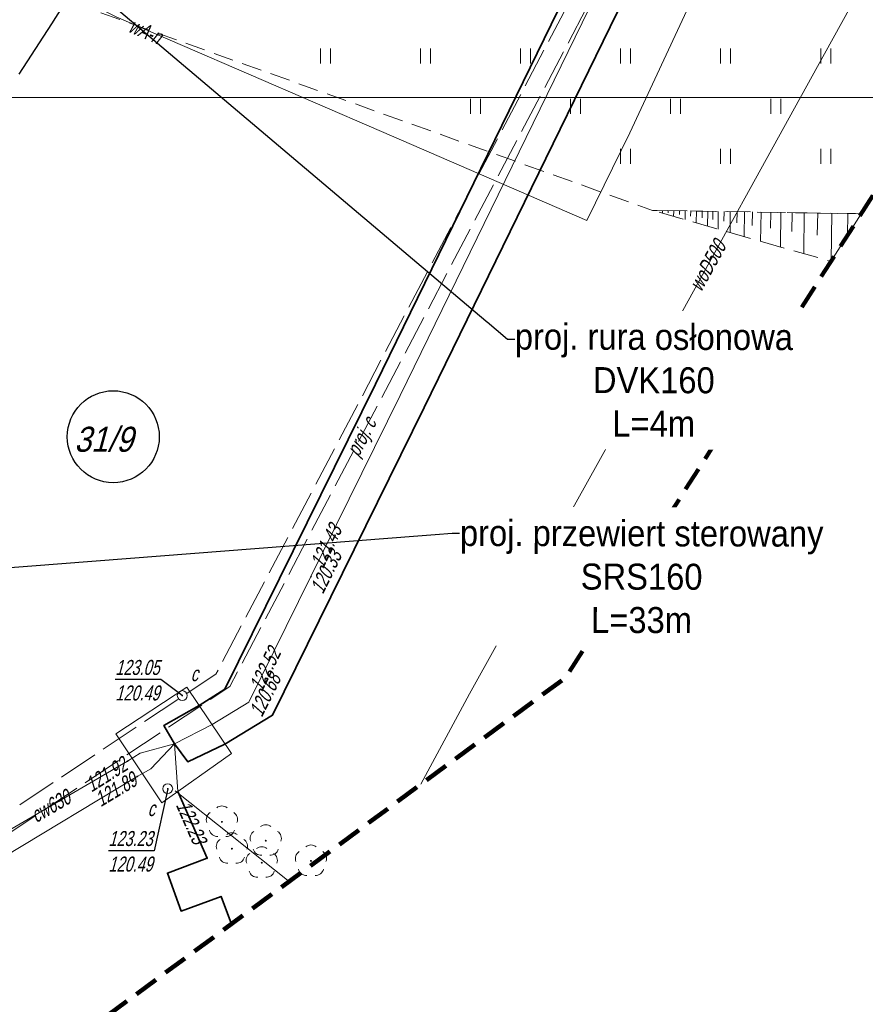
# Model space of a CAD drawing. Extents: x 7463256 to 7464485, y 5957341 to 5958260.
# Tile 90 of 256: x 7463707 to 7463749, y 5957455 to 5957504. Entities that reach past the tile are written whole.
import ezdxf
from ezdxf import colors
from ezdxf.entities.mleader import LeaderData, LeaderLine
from ezdxf.enums import TextEntityAlignment as Align
from ezdxf.math import Vec2, Vec3

# ---------------------------------------------------------------- set-up
doc = ezdxf.new("R2010")
doc.units = 0
doc.header["$MEASUREMENT"] = 0
for name, pattern in [('4', [1.8, 1.2, -0.6]), ('GAK', [5.2, 3, -1, 0.2, -1]), ('mz1.0_0.5', [1.5, 1, -0.5]), ('mz1.25_0.5', [1.75, 1.25, -0.5]), ('mz2.0_0.5', [2.5, 2, -0.5])]:
    doc.linetypes.add(name, pattern=pattern)
doc.layers.get('0').update_dxf_attribs({"color": 2, "linetype": 'CONTINUOUS', "lineweight": 5})
for name, color, linetype in [('000 Inne (niezydentyfikowane)', 7, 'CONTINUOUS'), ('@dzialki', 6, 'CONTINUOUS'), ('drzewo liściaste (punkt)', 7, 'CONTINUOUS'), ('komora podziemna - przewód ciepłowniczy (powierzchnia)', 7, 'CONTINUOUS'), ('Obszar opracowania', 7, 'CONTINUOUS'), ('przewód ciepłowniczy (linia)', 7, 'CONTINUOUS'), ('przewód ciepłowniczy (linia)-Atr1', 7, 'CONTINUOUS'), ('przewód ciepłowniczy - projektowany lub w budowie (linia) - ob. projektowany', 7, 'CONTINUOUS'), ('przewód ciepłowniczy - projektowany lub w budowie (linia) - ob. projektowany-Atr1', 7, 'CONTINUOUS'), ('przewód kanalizacyjny (linia)', 7, 'CONTINUOUS'), ('przewód wodociągowy (linia)', 7, 'CONTINUOUS'), ('przewód wodociągowy (linia)-Atr1', 7, 'CONTINUOUS'), ('punkt o określonej wysokości (sieć ciepłownicza)', 7, 'CONTINUOUS'), ('punkt o określonej wysokości (sieć ciepłownicza)-Atr2', 7, 'CONTINUOUS'), ('punkt o określonej wysokości (sieć ciepłownicza)-Atr3', 7, 'CONTINUOUS'), ('rura ochronna - przewód ciepłowniczy (linia)', 7, 'CONTINUOUS'), ('skarpa nieumocniona (powierzchnia)', 7, 'CONTINUOUS'), ('trawnik (powierzchnia)', 7, 'CONTINUOUS'), ('trawnik (powierzchnia) - symbol', 7, 'CONTINUOUS'), ('Wstawianie ramki sekcyjnej z opisem', 7, 'CONTINUOUS'), ('właz okrągły - siec ciepłownicza (punkt)', 7, 'CONTINUOUS'), ('właz okrągły - siec ciepłownicza (punkt)-Atr17', 7, 'CONTINUOUS')]:
    doc.layers.add(name, color=color, linetype=linetype)
doc.layers.add('____proj LSN', color=1, linetype='CONTINUOUS', lineweight=5)
doc.layers.add('OBMBS-21-18876-opis proj', color=1, linetype='CONTINUOUS', lineweight=18)
doc.styles.get("Standard").update_dxf_attribs({"font": 'txt', "width": 0.75})

# ---------------------------------------------------------------- blocks, each defined once
blk = doc.blocks.new('PW01')
at = {"linetype": 'Continuous', "lineweight": 13}
h = blk.add_hatch(color=0, dxfattribs=at)
edge = h.paths.add_edge_path()
edge.add_arc((0, 0), 0.045, 0, 360)
blk = doc.blocks.new('US22')
at = {"color": 0, "linetype": 'Continuous', "lineweight": 13}
blk.add_circle((0, 0), 0.25, dxfattribs=at)
blk = doc.blocks.new('OP021')
at = {"linetype": 'Continuous', "lineweight": 13}
h = blk.add_hatch(color=0, dxfattribs=at)
edge = h.paths.add_edge_path()
edge.add_arc((0, 0), 0.05, 0, 360)
at = {"color": 0, "linetype": 'Continuous', "lineweight": 13}
for centre, start, end in [((0, 0.4), 49.272, 130.728), ((-0.38, 0.124), 121.308, 202.548), ((0.38, 0.124), 337.452, 58.692), ((-0.235, -0.324), 193.221, 274.871), ((0.235, -0.324), 265.129, 346.779)]:
    blk.add_arc(centre, 0.4, start, end, dxfattribs=at)
blk = doc.blocks.new('TU04')
at = {"color": 0, "linetype": 'Continuous', "lineweight": 13}
for p, q in [((0, 0), (0, 0.75)), ((0.5, 0), (0.5, 0.75))]:
    blk.add_line(p, q, dxfattribs=at)

msp = doc.modelspace()

# ---------------------------------------------------------------- linework, layer by layer
at = {"layer": '000 Inne (niezydentyfikowane)', "color": 7, "linetype": 'Continuous', "lineweight": 13}
for p, q in [((7463739.33, 5957494.35), (7463739.33, 5957494.22)), ((7463739.61, 5957494.35), (7463739.61, 5957494.24)), ((7463739.9, 5957494.34), (7463739.89, 5957494.06)), ((7463740.18, 5957494.34), (7463740.18, 5957494.16)), ((7463740.46, 5957494.33), (7463740.46, 5957493.9)), ((7463740.75, 5957494.33), (7463740.74, 5957494.07)), ((7463741.03, 5957494.33), (7463741.02, 5957493.73)), ((7463741.31, 5957494.32), (7463741.31, 5957493.99)), ((7463741.6, 5957494.32), (7463741.59, 5957493.57)), ((7463741.85, 5957494.31), (7463741.85, 5957493.91)), ((7463742.12, 5957494.31), (7463742.11, 5957493.42)), ((7463742.41, 5957494.3), (7463742.4, 5957493.82)), ((7463742.72, 5957494.3), (7463742.71, 5957493.25)), ((7463743.06, 5957494.29), (7463743.05, 5957493.73)), ((7463743.43, 5957494.29), (7463743.41, 5957493.05)), ((7463743.83, 5957494.28), (7463743.82, 5957493.61)), ((7463744.27, 5957494.27), (7463744.24, 5957492.81)), ((7463744.74, 5957494.27), (7463744.73, 5957493.47)), ((7463745.25, 5957494.26), (7463745.23, 5957492.53)), ((7463745.81, 5957494.25), (7463745.8, 5957493.31)), ((7463746.42, 5957494.24), (7463746.39, 5957492.2)), ((7463747.09, 5957494.23), (7463747.07, 5957493.12)), ((7463747.8, 5957494.22), (7463747.77, 5957491.84)), ((7463748.59, 5957494.21), (7463748.573, 5957493.099))]:
    msp.add_line(p, q, dxfattribs=at)
at = {"layer": '@dzialki', "lineweight": 30}
msp.add_circle((7463711.89, 5957483.047), 2.298, dxfattribs=at)
at = {"layer": 'komora podziemna - przewód ciepłowniczy (powierzchnia)', "color": 212, "linetype": 'Continuous', "lineweight": 18, "flags": 128}
msp.add_lwpolyline([(7463714.31, 5957464.75), (7463712.02, 5957468.2), (7463715.56, 5957470.54), (7463717.8, 5957467.21)], close=True, dxfattribs=at)
at = {"layer": 'Obszar opracowania', "color": 132, "linetype": '4', "lineweight": 200, "flags": 128}
msp.add_lwpolyline([(7463648.63, 5957598.42), (7463381.17, 5957559), (7463352.31, 5957567.45), (7463255.88, 5957568.85), (7463280.41, 5957340.9), (7463468.95, 5957378.08), (7463536.66, 5957509.53), (7463626.95, 5957460.4), (7463653.5, 5957411.27), (7463734.5, 5957471.02), (7463879.22, 5957698.07), (7464314.97, 5957939.96), (7464470.72, 5957945.23), (7464483.34, 5958244.06), (7464262.86, 5958260.06), (7464240.11, 5958013.73), (7463789.91, 5957739.13), (7463712.41, 5957593.35)], close=True, dxfattribs=at)
at = {"layer": 'przewód ciepłowniczy (linia)', "color": 212, "linetype": 'Continuous', "lineweight": 18, "flags": 128}
for points in [[(7463714.95, 5957467.7), (7463716.83, 5957468.66), (7463718.66, 5957469.79), (7463721.77, 5957476.06), (7463726.22, 5957485.1), (7463739.86, 5957513.05), (7463728.15, 5957518.6), (7463733.71, 5957529.74), (7463743, 5957525.52), (7463760.03, 5957559.51), (7463769.42, 5957578.09), (7463774.63, 5957588.22), (7463781.13, 5957600.61), (7463786.87, 5957611.54), (7463793.25, 5957623.72), (7463784.44, 5957628.6), (7463789.66, 5957638.21), (7463799.63, 5957634.09), (7463807.09, 5957648.19), (7463816.56, 5957665.9), (7463826.55, 5957684.75)], [(7463669.55, 5957488.81), (7463670.57, 5957487.41), (7463671.12, 5957486.72), (7463676.98, 5957479.35), (7463682.25, 5957472.73), (7463684.45, 5957469.95), (7463686.85, 5957467.01), (7463694.18, 5957457.47), (7463694.56, 5957457.06), (7463695.02, 5957456.7), (7463695.51, 5957456.71), (7463696, 5957456.77), (7463696.47, 5957457.12), (7463706.64, 5957463.35), (7463712.6, 5957466.83), (7463713.24, 5957467.24), (7463714.95, 5957467.7)], [(7463714.95, 5957467.7), (7463713.76, 5957466.46), (7463713.09, 5957466.07), (7463706.4, 5957462.04), (7463696.14, 5957455.8), (7463695.7, 5957455.44), (7463695.25, 5957455.29), (7463694.73, 5957455.36), (7463694.3, 5957455.63), (7463693.89, 5957456.13), (7463686.6, 5957465.67), (7463683.65, 5957469.4), (7463681.57, 5957472.03), (7463676.21, 5957478.82), (7463670.51, 5957486.03), (7463670.22, 5957486.4), (7463668.77, 5957488.25)], [(7463717.795, 5957458.697), (7463717.28, 5957460.08), (7463715.28, 5957459.34), (7463714.6, 5957461.24), (7463716.58, 5957461.98), (7463715.12, 5957465.32), (7463714.95, 5957467.7)]]:
    msp.add_lwpolyline(points, dxfattribs=at)
at = {"layer": 'przewód ciepłowniczy - projektowany lub w budowie (linia) - ob. projektowany', "color": 212, "linetype": 'mz2.0_0.5', "lineweight": 18, "flags": 128}
for points in [[(7463668.14, 5957490.77), (7463695.62, 5957456.95), (7463717.02, 5957471.18), (7463738.99, 5957512.97), (7463727.62, 5957518.36), (7463733.54, 5957530.34), (7463741.06, 5957526.71), (7463791.26, 5957624.54), (7463783.84, 5957628.41), (7463789.4, 5957639.16), (7463797.8, 5957634.94), (7463827.45, 5957686.81)], [(7463667.43, 5957490.23), (7463695.43, 5957455.75), (7463717.71, 5957470.56), (7463740.22, 5957513.38), (7463728.83, 5957518.78), (7463733.95, 5957529.14), (7463741.46, 5957525.52), (7463792.47, 5957624.93), (7463785.05, 5957628.8), (7463789.79, 5957637.95), (7463798.16, 5957633.75), (7463828.18, 5957686.27)]]:
    msp.add_lwpolyline(points, dxfattribs=at)
at = {"layer": 'przewód kanalizacyjny (linia)', "color": 34, "linetype": 'Continuous', "lineweight": 18, "flags": 128}
msp.add_lwpolyline([(7463720.679, 5957460.825), (7463714.99, 5957465.35)], dxfattribs=at)
at = {"layer": 'przewód wodociągowy (linia)', "color": 5, "linetype": 'Continuous', "lineweight": 18, "flags": 128}
for points in [[(7463727.262, 5957465.681), (7463729.69, 5957470.2), (7463733.88, 5957477.75), (7463739.47, 5957487.76), (7463747.08, 5957501.54), (7463752.73, 5957511.78), (7463760.43, 5957525.58), (7463762.63, 5957529.58), (7463744.92, 5957538.92), (7463733.72, 5957544.81), (7463739, 5957553.91), (7463745.22, 5957565.14), (7463751.42, 5957576.14), (7463752.48, 5957577.83)], [(7463751.33, 5957525.63), (7463745.89, 5957515.8), (7463742.58, 5957508.72), (7463737.7, 5957498.24), (7463735.56, 5957493.86), (7463725.3, 5957498.3), (7463712.03, 5957504.03), (7463706.96, 5957506.61), (7463693.3, 5957513.43), (7463686.32, 5957516.88), (7463683.67, 5957511.95), (7463677.5, 5957500.14), (7463672.72, 5957490.93), (7463669.65, 5957494.07), (7463661.01, 5957502.89), (7463659.99, 5957503.76), (7463658.47, 5957504.99), (7463654.15, 5957508.65), (7463649.94, 5957516.21), (7463646.45, 5957522.55), (7463641.64, 5957531.38), (7463637.99, 5957538.06), (7463637.18, 5957539.51)]]:
    msp.add_lwpolyline(points, dxfattribs=at)
at = {"layer": 'punkt o określonej wysokości (sieć ciepłownicza)-Atr2', "color": 7, "flags": 128}
for points in [[(7463715.34, 5957470.11), (7463714.27, 5957470.91), (7463711.991, 5957470.91)], [(7463714.61, 5957465.46), (7463713.93, 5957462.36), (7463711.647, 5957462.36)]]:
    msp.add_lwpolyline(points, dxfattribs=at)
at = {"layer": 'rura ochronna - przewód ciepłowniczy (linia)', "color": 212, "linetype": 'Continuous', "lineweight": 35, "flags": 128}
for points in [[(7463761.18, 5957558.98), (7463743.54, 5957523.75), (7463734.25, 5957528.11), (7463729.74, 5957519.18), (7463741.73, 5957513.8), (7463727.43, 5957484.51), (7463719.85, 5957469.13), (7463717.47, 5957467.69), (7463715.61, 5957466.81), (7463714.95, 5957467.7), (7463714.42, 5957468.62), (7463716.18, 5957469.62), (7463717.46, 5957470.44), (7463725, 5957485.68), (7463737.99, 5957512.29), (7463726.55, 5957518.01), (7463733.17, 5957531.36), (7463742.46, 5957527.28), (7463758.88, 5957560.03)], [(7463717.795, 5957458.697), (7463717.28, 5957460.08), (7463715.28, 5957459.34), (7463714.6, 5957461.24), (7463716.58, 5957461.98), (7463715.12, 5957465.32)]]:
    msp.add_lwpolyline(points, dxfattribs=at)
at = {"layer": 'skarpa nieumocniona (powierzchnia)', "color": 7, "linetype": 'mz1.25_0.5', "lineweight": 18, "flags": 128}
msp.add_lwpolyline([(7463749.27, 5957494.19), (7463747.75, 5957491.81), (7463738.83, 5957494.36)], close=True, dxfattribs=at)
at = {"layer": 'trawnik (powierzchnia)', "color": 7, "linetype": 'mz1.0_0.5', "lineweight": 18, "flags": 128}
msp.add_lwpolyline([(7463736.45, 5957541.47), (7463752.42, 5957530.74), (7463766.76, 5957521.64), (7463757.11, 5957506.49), (7463754.59, 5957505.11), (7463752.69, 5957499.56), (7463749.27, 5957494.19), (7463738.83, 5957494.36), (7463704.74, 5957506.57), (7463715.87, 5957522.25), (7463721.56, 5957526.83), (7463730.28, 5957540.09), (7463732.27, 5957542.99)], close=True, dxfattribs=at)
at = {"layer": 'Wstawianie ramki sekcyjnej z opisem', "color": 7, "linetype": 'Continuous', "lineweight": 13, "flags": 128}
for points in [[(7463752.972, 5957500), (7463600, 5957500), (7463600, 5957475.064)], [(7463600, 5957500), (7463752.972, 5957500)], [(7463747.5, 5957500), (7463752.5, 5957500)], [(7463747.5, 5957500), (7463752.5, 5957500)]]:
    msp.add_lwpolyline(points, dxfattribs=at)

# ---------------------------------------------------------------- block references
at = {"layer": 'drzewo liściaste (punkt)', "color": 94, "linetype": 'Continuous', "lineweight": 13}
for p in [(7463717.32, 5957463.8), (7463719.51, 5957462.86), (7463717.82, 5957462.46), (7463719.31, 5957461.76), (7463721.77, 5957461.85)]:
    msp.add_blockref('OP021', p, dxfattribs=at)
at = {"layer": 'punkt o określonej wysokości (sieć ciepłownicza)', "color": 212, "linetype": 'Continuous', "lineweight": 13}
for p in [(7463721.77, 5957476.06), (7463715.34, 5957470.11), (7463716.83, 5957468.66), (7463714.95, 5957467.7), (7463712.6, 5957466.83), (7463713.09, 5957466.07), (7463714.61, 5957465.46), (7463716.58, 5957461.98)]:
    msp.add_blockref('PW01', p, dxfattribs=at)
at = {"layer": 'trawnik (powierzchnia) - symbol', "color": 7, "linetype": 'Continuous', "lineweight": 18}
for p in [(7463722.24, 5957501.69), (7463727.24, 5957501.69), (7463732.24, 5957501.69), (7463737.24, 5957501.69), (7463742.24, 5957501.69), (7463747.24, 5957501.69), (7463729.74, 5957499.19), (7463734.74, 5957499.19), (7463739.74, 5957499.19), (7463744.74, 5957499.19), (7463737.24, 5957496.69), (7463742.24, 5957496.69), (7463747.24, 5957496.69)]:
    msp.add_blockref('TU04', p, dxfattribs=at)
at = {"layer": 'właz okrągły - siec ciepłownicza (punkt)', "color": 7, "linetype": 'Continuous', "lineweight": 18}
for p in [(7463715.34, 5957470.11), (7463714.61, 5957465.46)]:
    msp.add_blockref('US22', p, dxfattribs=at)

# ---------------------------------------------------------------- texts
at = {"layer": '@dzialki', "linetype": 'Continuous', "lineweight": 30, "oblique": 15, "width": 0.9}
msp.add_text('31/9', height=1.25, dxfattribs=at).set_placement((7463709.941, 5957482.295))
at = {"layer": 'przewód ciepłowniczy (linia)-Atr1', "color": 212, "oblique": 15, "width": 0.72}
msp.add_text('cw630', height=0.75, rotation=30.28, dxfattribs=at).set_placement((7463707.85, 5957464.056), align=Align.MIDDLE_LEFT)
at = {"layer": 'przewód ciepłowniczy - projektowany lub w budowie (linia) - ob. projektowany-Atr1', "color": 212, "oblique": 15, "width": 0.72}
msp.add_text('proj. c', height=0.75, rotation=62.269, dxfattribs=at).set_placement((7463723.82, 5957482.17), align=Align.MIDDLE_LEFT)
at = {"layer": 'przewód wodociągowy (linia)-Atr1', "color": 5, "oblique": 15, "width": 0.72}
msp.add_text('wA-n', height=0.75, rotation=336.64, dxfattribs=at).set_placement((7463712.59, 5957503.3))
msp.add_text('woD500', height=0.75, rotation=61.09, dxfattribs=at).set_placement((7463740.94, 5957490.43), align=Align.MIDDLE_LEFT)
at = {"layer": 'punkt o określonej wysokości (sieć ciepłownicza)-Atr2', "color": 212, "oblique": 15, "width": 0.72}
for s, rotation, p in [('121.43', 63.791, (7463722.03, 5957476.58)), ('122.52', 63.618, (7463718.98, 5957470.43)), ('122.23', -66.389, (7463715.35, 5957464.8))]:
    msp.add_text(s, height=0.75, rotation=rotation, dxfattribs=at).set_placement(p, align=Align.MIDDLE_LEFT)
for s, p in [('123.05', (7463711.991, 5957470.918)), ('123.23', (7463711.647, 5957462.368))]:
    msp.add_text(s, height=0.75, dxfattribs=at).set_placement(p, align=Align.BOTTOM_LEFT)
for s, rotation, p in [('121.92', 32.042, (7463712.47, 5957466.75)), ('121.89', 31.064, (7463712.96, 5957465.99))]:
    msp.add_text(s, height=0.75, rotation=rotation, dxfattribs=at).set_placement(p, align=Align.MIDDLE_RIGHT)
at = {"layer": 'punkt o określonej wysokości (sieć ciepłownicza)-Atr3', "color": 212, "oblique": 15, "width": 0.72}
for s, rotation, p in [('120.33', 63.791, (7463722.03, 5957475.305)), ('120.68', 63.618, (7463718.98, 5957469.155))]:
    msp.add_text(s, height=0.75, rotation=rotation, dxfattribs=at).set_placement(p, align=Align.MIDDLE_LEFT)
for p in [(7463711.991, 5957469.643), (7463711.647, 5957461.093)]:
    msp.add_text('120.49', height=0.75, dxfattribs=at).set_placement(p, align=Align.BOTTOM_LEFT)
at = {"layer": 'właz okrągły - siec ciepłownicza (punkt)-Atr17', "color": 7, "oblique": 15, "width": 0.72}
for p in [(7463715.76, 5957470.83), (7463713.61, 5957464.09)]:
    msp.add_text('c', height=0.75, dxfattribs=at).set_placement(p)

# ---------------------------------------------------------------- next in the draw order: leaders
at = {"layer": 'OBMBS-21-18876-opis proj', "lineweight": 20}
ml = msp.add_multileader_mtext('Standard', dxfattribs=at)
ml.set_content('\\pxqc;{\\W0.9;\\fArial|b0|i0|c238|p34;proj. rura osłonowa DVK160\\PL=4m}', color=256)
ml.set_leader_properties()
ml.build(insert=Vec2(0, 0))
ml.multileader.update_dxf_attribs({"has_text_frame": 1, "text_right_attachment_type": 0, "dogleg_length": 0.36, "arrow_head_size": 1.3})
ctx = ml.context
ctx.base_point, ctx.char_height, ctx.arrow_head_size, ctx.landing_gap_size, ctx.plane_origin, ctx.plane_x_axis, ctx.plane_y_axis = Vec3(7463731.953, 5957487.922, -10.8), 1.3, 1.3, 0.09, Vec3(7463798.15, 5957545.765, -10.8), Vec3(0.999998, -0.001891), Vec3(0.001891, 0.999998)
ctx.right_attachment = 0
notes = []
notes.append((ctx, [(0, (1, 1, 0), (7463731.593, 5957487.923, -10.8), (0.999998, -0.001891), 0.36, [(0, [(7463710.4, 5957505.856, -10.8)], 0, [])])]))
ctx.mtext.insert, ctx.mtext.text_direction, ctx.mtext.rotation, ctx.mtext.width, ctx.mtext.defined_height, ctx.mtext.alignment, ctx.mtext.flow_direction = Vec3(7463738.906, 5957488.689, -10.8), Vec3(0.999998, -0.001891), 6.281295, 15.3063, 27.692, 2, 5
ctx.mtext.has_bg_fill, ctx.mtext.bg_color, ctx.mtext.bg_scale_factor, ctx.mtext.bg_transparency, ctx.mtext.use_window_bg_color = 1, -1023410167, 1.5, 0, 1
ml = msp.add_multileader_mtext('Standard', dxfattribs=at)
ml.set_content('\\pxqc;{\\W0.9;\\fArial|b0|i0|c238|p34;proj. przewiert sterowany SRS160\\PL=33m}', color=256)
ml.set_leader_properties()
ml.build(insert=Vec2(0, 0))
ml.multileader.update_dxf_attribs({"has_text_frame": 1, "text_right_attachment_type": 0, "dogleg_length": 0.36, "arrow_head_size": 1.3})
ctx = ml.context
ctx.base_point, ctx.char_height, ctx.arrow_head_size, ctx.landing_gap_size, ctx.plane_origin, ctx.plane_x_axis, ctx.plane_y_axis = Vec3(7463729.183, 5957478.228, -21.6), 1.3, 1.3, 0.09, Vec3(7463762.263, 5957473.088, -21.6), Vec3(0.999998, -0.001891), Vec3(0.001891, 0.999998)
ctx.right_attachment = 0
notes.append((ctx, [(0, (1, 1, 0), (7463728.823, 5957478.229, -21.6), (0.999998, -0.001891), 0.36, [(0, [(7463690.89, 5957475.285, -21.6)], 0, [])])]))
ctx.mtext.insert, ctx.mtext.text_direction, ctx.mtext.rotation, ctx.mtext.width, ctx.mtext.defined_height, ctx.mtext.alignment, ctx.mtext.flow_direction = Vec3(7463738.297, 5957478.872, -21.6), Vec3(0.999998, -0.001891), 6.281295, 19.06928, 27.692, 2, 5
ctx.mtext.has_bg_fill, ctx.mtext.bg_color, ctx.mtext.bg_scale_factor, ctx.mtext.bg_transparency, ctx.mtext.use_window_bg_color = 1, -1023410167, 1.5, 0, 1
for ctx, leaders in notes:
    for number, flags, end, landing, length, lines in leaders:
        leader = LeaderData()
        leader.index, (leader.has_last_leader_line, leader.has_dogleg_vector, leader.attachment_direction) = number, flags
        leader.last_leader_point, leader.dogleg_vector, leader.dogleg_length = Vec3(end), Vec3(landing), length
        for number, points, colour, breaks in lines:
            line = LeaderLine()
            line.index, line.vertices, line.color, line.breaks = number, Vec3.list(points), colors.encode_raw_color(colour), breaks
            leader.lines.append(line)
        ctx.leaders.append(leader)

# ---------------------------------------------------------------- next in the draw order: linework, layer by layer
at = {"layer": '____proj LSN', "linetype": 'GAK', "lineweight": 30}
msp.add_lwpolyline([(7463810.989, 5957676.522), (7463800.184, 5957658.279), (7463793.869, 5957647.689, 0.203616), (7463793.816, 5957647.301), (7463794.916, 5957643.26, -0.205626), (7463794.861, 5957642.869), (7463764.816, 5957593.361), (7463764.816, 5957593.361), (7463749.912, 5957569.146), (7463743.314, 5957557.902), (7463734.125, 5957541.63, -0.16646), (7463733.883, 5957541.415), (7463732.047, 5957540.645, 0.154872), (7463731.817, 5957540.449), (7463708.804, 5957503.682), (7463695.786, 5957483.524), (7463691.49, 5957475.813, -0.201055), (7463691.186, 5957475.574), (7463658.858, 5957466.664, -0.374915), (7463658.265, 5957466.949), (7463653.128, 5957478.933), (7463653.128, 5957478.933), (7463644.191, 5957493.359), (7463612.028, 5957521.314)], format="xyb", dxfattribs=at)

doc.saveas('drawing.dxf')
